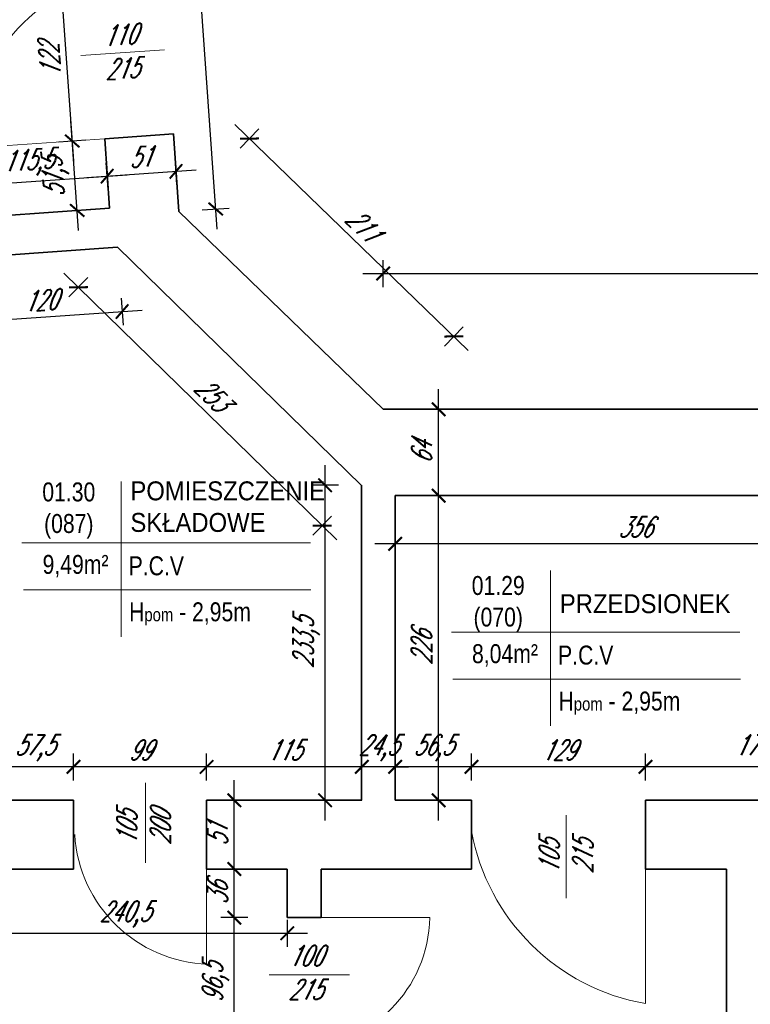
# Model space of a CAD drawing. Header units: millimetres. Extents: x 402 to 79005, y -7782 to 89952.
# Tile 198 of 256: x 22968 to 23510, y 36309 to 37039. Entities that reach past the tile are written whole.
import ezdxf

# ---------------------------------------------------------------- set-up
doc = ezdxf.new("R2010")
doc.units = ezdxf.units.MM
doc.header["$LTSCALE"] = 10
doc.layers.get('0').update_dxf_attribs({"lineweight": 0})
doc.layers.get('Defpoints').update_dxf_attribs({"color": 253})
for name, color, linetype, lineweight in [('01 parter - ściany', 253, 'Continuous', 35), ('03_drzwi', 253, 'Continuous', 15), ('05-01_wymiary', 253, 'Continuous', 5), ('05-03_opis', 253, 'Continuous', 5)]:
    doc.layers.add(name, color=color, linetype=linetype, lineweight=lineweight)
doc.styles.add('ariel', font='ARIAL.TTF', dxfattribs={"width": 0.8})
doc.styles.add('ariel_wym', font='simplex.shx', dxfattribs={"width": 0.65, "oblique": 25})
doc.dimstyles.new('ariel 50 wnętrze', dxfattribs={"dimtxt": 15, "dimasz": 10, "dimexe": 10, "dimexo": 0, "dimgap": 5, "dimtad": 1, "dimdec": 1, "dimrnd": 0.5, "dimtxsty": 'ariel_wym', "dimblk": 'ARCHTICK', "dimcen": 2.5, "dimdle": 15, "dimazin": 0, "dimtfac": 1, "dimtdec": 1, "dimtix": 1, "dimtmove": 0, "dimatfit": 3, "dimldrblk": 'DOT', "dimfxl": 0, "dimarcsym": 0})

# ---------------------------------------------------------------- blocks, each defined once
blk = doc.blocks.new('_ArchTick')
at = {"color": 0, "linetype": 'ByBlock', "const_width": 0.15}
blk.add_lwpolyline([(-0.5, -0.5), (0.5, 0.5)], dxfattribs=at)
blk = doc.blocks.new('*D822')
at = {"layer": '05-01_wymiary', "color": 0, "lineweight": -2}
for p, q in [((23237.91, 36840.74), (23237.91, 36860.74)), ((23851.21, 36840.74), (23851.21, 36860.74)), ((23222.91, 36850.74), (23866.21, 36850.74))]:
    blk.add_line(p, q, dxfattribs=at)
at = {"layer": 'Defpoints', "color": 0}
for p in [(23851.21, 36850.74), (23237.91, 36750.05), (23851.21, 36750.05)]:
    blk.add_point(p, dxfattribs=at)
at = {"layer": '05-01_wymiary', "color": 0, "lineweight": -2, "xscale": 10, "yscale": 10, "zscale": 10, "rotation": 180}
blk.add_blockref('_ArchTick', (23237.91, 36850.74), dxfattribs=at)
at = {"layer": '05-01_wymiary', "color": 0, "lineweight": -2, "xscale": 10, "yscale": 10, "zscale": 10}
blk.add_blockref('_ArchTick', (23851.21, 36850.74), dxfattribs=at)
at = {"layer": '05-01_wymiary', "color": 0, "insert": (23544.56, 36864.67), "char_height": 15, "attachment_point": 5, "style": 'ariel_wym'}
blk.add_mtext('613,5', dxfattribs=at)
blk = doc.blocks.new('_Dot')
at = {"color": 0, "linetype": 'ByBlock', "lineweight": -2}
blk.add_line((-0.5, 0), (-1, 0), dxfattribs=at)
at = {"color": 0, "linetype": 'ByBlock', "const_width": 0.5}
blk.add_lwpolyline([(-0.25, 0, 1), (0.25, 0, 1)], format="xyb", close=True, dxfattribs=at)
blk = doc.blocks.new('*D823')
at = {"layer": '05-01_wymiary', "color": 0, "lineweight": -2}
for p, q in [((23127.94, 36961.27), (23301.05, 36793.71)), ((23131.76, 36943.65), (23145.67, 36958.02)), ((23283.31, 36796.96), (23297.22, 36811.33))]:
    blk.add_line(p, q, dxfattribs=at)
at = {"layer": 'Defpoints', "color": 0}
for p in [(23086.36, 36896.74), (23290.27, 36804.14), (23237.91, 36750.05)]:
    blk.add_point(p, dxfattribs=at)
at = {"layer": '05-01_wymiary', "color": 0, "lineweight": -2, "xscale": 10, "yscale": 10, "zscale": 10}
for p, rotation in [((23138.72, 36950.84), 135.9327467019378), ((23290.27, 36804.14), 315.9327467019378)]:
    blk.add_blockref('_ArchTick', p, dxfattribs=dict(at, rotation=rotation))
at = {"layer": '05-01_wymiary', "color": 0, "insert": (23223.19, 36886.47), "char_height": 15, "attachment_point": 5, "rotation": 315.93275, "style": 'ariel_wym'}
blk.add_mtext('211', dxfattribs=at)
blk = doc.blocks.new('*D268')
at = {"layer": '05-01_wymiary', "color": 0, "lineweight": -2}
for p, q in [((23432.43, 36474.79), (23432.43, 36494.79)), ((23602.78, 36474.79), (23602.78, 36494.79)), ((23617.78, 36484.79), (23417.43, 36484.79))]:
    blk.add_line(p, q, dxfattribs=at)
at = {"layer": 'Defpoints', "color": 0}
for p in [(23432.43, 36484.79), (23432.43, 36460.05), (23602.78, 36460.05)]:
    blk.add_point(p, dxfattribs=at)
at = {"layer": '05-01_wymiary', "color": 0, "lineweight": -2, "xscale": 10, "yscale": 10, "zscale": 10, "rotation": 180}
blk.add_blockref('_ArchTick', (23432.43, 36484.79), dxfattribs=at)
at = {"layer": '05-01_wymiary', "color": 0, "lineweight": -2, "xscale": 10, "yscale": 10, "zscale": 10}
blk.add_blockref('_ArchTick', (23602.78, 36484.79), dxfattribs=at)
at = {"layer": '05-01_wymiary', "color": 0, "insert": (23517.6, 36498.72), "char_height": 15, "attachment_point": 5, "style": 'ariel_wym'}
blk.add_mtext('170,5', dxfattribs=at)
blk = doc.blocks.new('*D269')
at = {"layer": '05-01_wymiary', "color": 0, "lineweight": -2}
for p, q in [((23303.41, 36474.79), (23303.41, 36494.79)), ((23432.43, 36474.79), (23432.43, 36494.79)), ((23447.43, 36484.79), (23288.41, 36484.79))]:
    blk.add_line(p, q, dxfattribs=at)
at = {"layer": 'Defpoints', "color": 0}
for p in [(23303.41, 36484.79), (23303.41, 36460.05), (23432.43, 36460.05)]:
    blk.add_point(p, dxfattribs=at)
at = {"layer": '05-01_wymiary', "color": 0, "lineweight": -2, "xscale": 10, "yscale": 10, "zscale": 10, "rotation": 180}
blk.add_blockref('_ArchTick', (23303.41, 36484.79), dxfattribs=at)
at = {"layer": '05-01_wymiary', "color": 0, "lineweight": -2, "xscale": 10, "yscale": 10, "zscale": 10}
blk.add_blockref('_ArchTick', (23432.43, 36484.79), dxfattribs=at)
at = {"layer": '05-01_wymiary', "color": 0, "insert": (23367.92, 36497.29), "char_height": 15, "attachment_point": 5, "style": 'ariel_wym'}
blk.add_mtext('129', dxfattribs=at)
blk = doc.blocks.new('*D270')
at = {"layer": '05-01_wymiary', "color": 0, "lineweight": -2}
for p, q in [((23246.78, 36474.79), (23246.78, 36494.79)), ((23303.41, 36474.79), (23303.41, 36494.79)), ((23318.41, 36484.79), (23231.78, 36484.79))]:
    blk.add_line(p, q, dxfattribs=at)
at = {"layer": 'Defpoints', "color": 0}
for p in [(23246.78, 36484.79), (23246.78, 36460.05), (23303.41, 36460.05)]:
    blk.add_point(p, dxfattribs=at)
at = {"layer": '05-01_wymiary', "color": 0, "lineweight": -2, "xscale": 10, "yscale": 10, "zscale": 10, "rotation": 180}
blk.add_blockref('_ArchTick', (23246.78, 36484.79), dxfattribs=at)
at = {"layer": '05-01_wymiary', "color": 0, "lineweight": -2, "xscale": 10, "yscale": 10, "zscale": 10}
blk.add_blockref('_ArchTick', (23303.41, 36484.79), dxfattribs=at)
at = {"layer": '05-01_wymiary', "color": 0, "insert": (23275.09, 36498.72), "char_height": 15, "attachment_point": 5, "style": 'ariel_wym'}
blk.add_mtext('56,5', dxfattribs=at)
blk = doc.blocks.new('*D271')
at = {"layer": '05-01_wymiary', "color": 0, "lineweight": -2}
for p, q in [((23222.1, 36474.79), (23222.1, 36494.79)), ((23246.78, 36474.79), (23246.78, 36494.79)), ((23222.1, 36484.79), (23212.1, 36484.79)), ((23246.78, 36484.79), (23222.1, 36484.79)), ((23246.78, 36484.79), (23256.78, 36484.79))]:
    blk.add_line(p, q, dxfattribs=at)
at = {"layer": 'Defpoints', "color": 0}
for p in [(23222.1, 36484.79), (23222.1, 36460.05), (23246.78, 36460.05)]:
    blk.add_point(p, dxfattribs=at)
at = {"layer": '05-01_wymiary', "color": 0, "lineweight": -2, "xscale": 10, "yscale": 10, "zscale": 10}
blk.add_blockref('_ArchTick', (23222.1, 36484.79), dxfattribs=at)
at = {"layer": '05-01_wymiary', "color": 0, "lineweight": -2, "xscale": 10, "yscale": 10, "zscale": 10, "rotation": 180}
blk.add_blockref('_ArchTick', (23246.78, 36484.79), dxfattribs=at)
at = {"layer": '05-01_wymiary', "color": 0, "insert": (23234.44, 36498.72), "char_height": 15, "attachment_point": 5, "style": 'ariel_wym'}
blk.add_mtext('24,5', dxfattribs=at)
blk = doc.blocks.new('*D272')
at = {"layer": '05-01_wymiary', "color": 0, "lineweight": -2}
for p, q in [((23107.02, 36474.79), (23107.02, 36494.79)), ((23222.1, 36474.79), (23222.1, 36494.79)), ((23237.1, 36484.79), (23092.02, 36484.79))]:
    blk.add_line(p, q, dxfattribs=at)
at = {"layer": 'Defpoints', "color": 0}
for p in [(23107.02, 36484.79), (23107.02, 36460.05), (23222.1, 36460.05)]:
    blk.add_point(p, dxfattribs=at)
at = {"layer": '05-01_wymiary', "color": 0, "lineweight": -2, "xscale": 10, "yscale": 10, "zscale": 10, "rotation": 180}
blk.add_blockref('_ArchTick', (23107.02, 36484.79), dxfattribs=at)
at = {"layer": '05-01_wymiary', "color": 0, "lineweight": -2, "xscale": 10, "yscale": 10, "zscale": 10}
blk.add_blockref('_ArchTick', (23222.1, 36484.79), dxfattribs=at)
at = {"layer": '05-01_wymiary', "color": 0, "insert": (23164.56, 36497.29), "char_height": 15, "attachment_point": 5, "style": 'ariel_wym'}
blk.add_mtext('115', dxfattribs=at)
blk = doc.blocks.new('*D273')
at = {"layer": '05-01_wymiary', "color": 0, "lineweight": -2}
for p, q in [((23008.24, 36474.79), (23008.24, 36494.79)), ((23107.02, 36474.79), (23107.02, 36494.79)), ((23122.02, 36484.79), (22993.24, 36484.79))]:
    blk.add_line(p, q, dxfattribs=at)
at = {"layer": 'Defpoints', "color": 0}
for p in [(23008.24, 36484.79), (23008.24, 36460.08), (23107.02, 36460.05)]:
    blk.add_point(p, dxfattribs=at)
at = {"layer": '05-01_wymiary', "color": 0, "lineweight": -2, "xscale": 10, "yscale": 10, "zscale": 10, "rotation": 180}
blk.add_blockref('_ArchTick', (23008.24, 36484.79), dxfattribs=at)
at = {"layer": '05-01_wymiary', "color": 0, "lineweight": -2, "xscale": 10, "yscale": 10, "zscale": 10}
blk.add_blockref('_ArchTick', (23107.02, 36484.79), dxfattribs=at)
at = {"layer": '05-01_wymiary', "color": 0, "insert": (23057.63, 36497.29), "char_height": 15, "attachment_point": 5, "style": 'ariel_wym'}
blk.add_mtext('99', dxfattribs=at)
blk = doc.blocks.new('*D274')
at = {"layer": '05-01_wymiary', "color": 0, "lineweight": -2}
for p, q in [((22950.77, 36474.79), (22950.77, 36494.79)), ((23008.24, 36474.79), (23008.24, 36494.79)), ((23023.24, 36484.79), (22935.77, 36484.79))]:
    blk.add_line(p, q, dxfattribs=at)
at = {"layer": 'Defpoints', "color": 0}
for p in [(22950.77, 36484.79), (22950.77, 36460.05), (23008.24, 36460.08)]:
    blk.add_point(p, dxfattribs=at)
at = {"layer": '05-01_wymiary', "color": 0, "lineweight": -2, "xscale": 10, "yscale": 10, "zscale": 10, "rotation": 180}
blk.add_blockref('_ArchTick', (22950.77, 36484.79), dxfattribs=at)
at = {"layer": '05-01_wymiary', "color": 0, "lineweight": -2, "xscale": 10, "yscale": 10, "zscale": 10}
blk.add_blockref('_ArchTick', (23008.24, 36484.79), dxfattribs=at)
at = {"layer": '05-01_wymiary', "color": 0, "insert": (22979.51, 36498.72), "char_height": 15, "attachment_point": 5, "style": 'ariel_wym'}
blk.add_mtext('57,5', dxfattribs=at)
blk = doc.blocks.new('*D412')
at = {"layer": '05-01_wymiary', "color": 0, "lineweight": -2}
for p, q in [((23246.78, 36660.19), (23246.78, 36640.19)), ((23602.78, 36660.19), (23602.78, 36640.19)), ((23617.78, 36650.19), (23231.78, 36650.19))]:
    blk.add_line(p, q, dxfattribs=at)
at = {"layer": 'Defpoints', "color": 0}
for p in [(23246.78, 36686.05), (23602.78, 36686.05), (23246.78, 36650.19)]:
    blk.add_point(p, dxfattribs=at)
at = {"layer": '05-01_wymiary', "color": 0, "lineweight": -2, "xscale": 10, "yscale": 10, "zscale": 10, "rotation": 180}
blk.add_blockref('_ArchTick', (23246.78, 36650.19), dxfattribs=at)
at = {"layer": '05-01_wymiary', "color": 0, "lineweight": -2, "xscale": 10, "yscale": 10, "zscale": 10}
blk.add_blockref('_ArchTick', (23602.78, 36650.19), dxfattribs=at)
at = {"layer": '05-01_wymiary', "color": 0, "insert": (23424.78, 36662.69), "char_height": 15, "attachment_point": 5, "style": 'ariel_wym'}
blk.add_mtext('356', dxfattribs=at)
blk = doc.blocks.new('*D413')
at = {"layer": '05-01_wymiary', "color": 0, "lineweight": -2}
for p, q in [((23279.06, 36445.05), (23279.06, 36701.05)), ((23269.06, 36686.05), (23289.06, 36686.05)), ((23269.06, 36460.05), (23289.06, 36460.05))]:
    blk.add_line(p, q, dxfattribs=at)
at = {"layer": 'Defpoints', "color": 0}
for p in [(23246.78, 36686.05), (23279.06, 36686.05), (23246.78, 36460.05)]:
    blk.add_point(p, dxfattribs=at)
at = {"layer": '05-01_wymiary', "color": 0, "lineweight": -2, "xscale": 10, "yscale": 10, "zscale": 10}
for p, rotation in [((23279.06, 36686.05), 90), ((23279.06, 36460.05), 270)]:
    blk.add_blockref('_ArchTick', p, dxfattribs=dict(at, rotation=rotation))
at = {"layer": '05-01_wymiary', "color": 0, "insert": (23266.56, 36573.05), "char_height": 15, "attachment_point": 5, "rotation": 90, "style": 'ariel_wym'}
blk.add_mtext('226', dxfattribs=at)
blk = doc.blocks.new('*D414')
at = {"layer": '05-01_wymiary', "color": 0, "lineweight": -2}
for p, q in [((23279.06, 36671.05), (23279.06, 36765.05)), ((23269.06, 36750.05), (23289.06, 36750.05)), ((23269.06, 36686.05), (23289.06, 36686.05))]:
    blk.add_line(p, q, dxfattribs=at)
at = {"layer": 'Defpoints', "color": 0}
for p in [(23237.91, 36750.05), (23279.06, 36750.05), (23246.78, 36686.05)]:
    blk.add_point(p, dxfattribs=at)
at = {"layer": '05-01_wymiary', "color": 0, "lineweight": -2, "xscale": 10, "yscale": 10, "zscale": 10}
for p, rotation in [((23279.06, 36750.05), 90), ((23279.06, 36686.05), 270)]:
    blk.add_blockref('_ArchTick', p, dxfattribs=dict(at, rotation=rotation))
at = {"layer": '05-01_wymiary', "color": 0, "insert": (23266.56, 36718.05), "char_height": 15, "attachment_point": 5, "rotation": 90, "style": 'ariel_wym'}
blk.add_mtext('64', dxfattribs=at)
blk = doc.blocks.new('*D419')
at = {"layer": '05-01_wymiary', "color": 0, "lineweight": -2}
for p, q in [((23127.55, 36261.34), (23127.55, 36387.99)), ((23137.55, 36372.99), (23117.55, 36372.99)), ((23137.55, 36276.34), (23117.55, 36276.34))]:
    blk.add_line(p, q, dxfattribs=at)
at = {"layer": 'Defpoints', "color": 0}
for p in [(23127.55, 36372.99), (23166.83, 36372.99), (23166.83, 36276.34)]:
    blk.add_point(p, dxfattribs=at)
at = {"layer": '05-01_wymiary', "color": 0, "lineweight": -2, "xscale": 10, "yscale": 10, "zscale": 10}
for p, rotation in [((23127.55, 36372.99), 90), ((23127.55, 36276.34), 270)]:
    blk.add_blockref('_ArchTick', p, dxfattribs=dict(at, rotation=rotation))
at = {"layer": '05-01_wymiary', "color": 0, "insert": (23113.62, 36324.66), "char_height": 15, "attachment_point": 5, "rotation": 90, "style": 'ariel_wym'}
blk.add_mtext('96,5', dxfattribs=at)
blk = doc.blocks.new('*D420')
at = {"layer": '05-01_wymiary', "color": 0, "lineweight": -2}
for p, q in [((23127.55, 36357.99), (23127.55, 36423.98)), ((23137.55, 36408.98), (23117.55, 36408.98)), ((23137.55, 36372.99), (23117.55, 36372.99))]:
    blk.add_line(p, q, dxfattribs=at)
at = {"layer": 'Defpoints', "color": 0}
for p in [(23127.55, 36408.98), (23166.83, 36408.98), (23166.83, 36372.99)]:
    blk.add_point(p, dxfattribs=at)
at = {"layer": '05-01_wymiary', "color": 0, "lineweight": -2, "xscale": 10, "yscale": 10, "zscale": 10}
for p, rotation in [((23127.55, 36408.98), 90), ((23127.55, 36372.99), 270)]:
    blk.add_blockref('_ArchTick', p, dxfattribs=dict(at, rotation=rotation))
at = {"layer": '05-01_wymiary', "color": 0, "insert": (23115.05, 36390.98), "char_height": 15, "attachment_point": 5, "rotation": 90, "style": 'ariel_wym'}
blk.add_mtext('36', dxfattribs=at)
blk = doc.blocks.new('*D421')
at = {"layer": '05-01_wymiary', "color": 0, "lineweight": -2}
for p, q in [((23127.55, 36393.98), (23127.55, 36475.05)), ((23137.55, 36460.05), (23117.55, 36460.05)), ((23137.55, 36408.98), (23117.55, 36408.98))]:
    blk.add_line(p, q, dxfattribs=at)
at = {"layer": 'Defpoints', "color": 0}
for p in [(23127.55, 36460.05), (23221.78, 36460.05), (23166.83, 36408.98)]:
    blk.add_point(p, dxfattribs=at)
at = {"layer": '05-01_wymiary', "color": 0, "lineweight": -2, "xscale": 10, "yscale": 10, "zscale": 10}
for p, rotation in [((23127.55, 36460.05), 90), ((23127.55, 36408.98), 270)]:
    blk.add_blockref('_ArchTick', p, dxfattribs=dict(at, rotation=rotation))
at = {"layer": '05-01_wymiary', "color": 0, "insert": (23115.05, 36434.51), "char_height": 15, "attachment_point": 5, "rotation": 90, "style": 'ariel_wym'}
blk.add_mtext('51', dxfattribs=at)
blk = doc.blocks.new('*D422')
at = {"layer": '05-01_wymiary', "color": 0, "lineweight": -2}
for p, q in [((23194.83, 36445.05), (23194.83, 36708.72)), ((23204.83, 36693.72), (23184.83, 36693.72)), ((23204.83, 36460.05), (23184.83, 36460.05))]:
    blk.add_line(p, q, dxfattribs=at)
at = {"layer": 'Defpoints', "color": 0}
for p in [(23194.83, 36693.72), (23221.78, 36693.72), (23222.1, 36460.05)]:
    blk.add_point(p, dxfattribs=at)
at = {"layer": '05-01_wymiary', "color": 0, "lineweight": -2, "xscale": 10, "yscale": 10, "zscale": 10}
for p, rotation in [((23194.83, 36693.72), 90), ((23194.83, 36460.05), 270)]:
    blk.add_blockref('_ArchTick', p, dxfattribs=dict(at, rotation=rotation))
at = {"layer": '05-01_wymiary', "color": 0, "insert": (23180.9, 36576.88), "char_height": 15, "attachment_point": 5, "rotation": 90, "style": 'ariel_wym'}
blk.add_mtext('233,5', dxfattribs=at)
blk = doc.blocks.new('*D425')
at = {"layer": '05-01_wymiary', "color": 0, "lineweight": -2}
for p, q in [((22926.14, 36371.41), (22926.14, 36351.41)), ((23166.83, 36371.41), (23166.83, 36351.41)), ((22911.14, 36361.41), (23181.83, 36361.41))]:
    blk.add_line(p, q, dxfattribs=at)
at = {"layer": 'Defpoints', "color": 0}
for p in [(22926.14, 36408.98), (23166.83, 36408.98), (23166.83, 36361.41)]:
    blk.add_point(p, dxfattribs=at)
at = {"layer": '05-01_wymiary', "color": 0, "lineweight": -2, "xscale": 10, "yscale": 10, "zscale": 10, "rotation": 180}
blk.add_blockref('_ArchTick', (22926.14, 36361.41), dxfattribs=at)
at = {"layer": '05-01_wymiary', "color": 0, "lineweight": -2, "xscale": 10, "yscale": 10, "zscale": 10}
blk.add_blockref('_ArchTick', (23166.83, 36361.41), dxfattribs=at)
at = {"layer": '05-01_wymiary', "color": 0, "insert": (23046.49, 36375.34), "char_height": 15, "attachment_point": 5, "style": 'ariel_wym'}
blk.add_mtext('240,5', dxfattribs=at)
blk = doc.blocks.new('*D490')
at = {"layer": '05-01_wymiary', "color": 0, "lineweight": -2}
for p, q in [((23012.03, 36882.62), (23006.34, 36963.99)), ((23017.36, 36949.73), (22997.41, 36948.33)), ((23020.96, 36898.29), (23001.01, 36896.89))]:
    blk.add_line(p, q, dxfattribs=at)
at = {"layer": 'Defpoints', "color": 0}
for p in [(23031.46, 36950.71), (23007.39, 36949.03), (23034.87, 36899.26)]:
    blk.add_point(p, dxfattribs=at)
at = {"layer": '05-01_wymiary', "color": 0, "lineweight": -2, "xscale": 10, "yscale": 10, "zscale": 10}
for p, rotation in [((23007.39, 36949.03), 94.00000000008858), ((23010.99, 36897.59), 274.0000000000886)]:
    blk.add_blockref('_ArchTick', p, dxfattribs=dict(at, rotation=rotation))
at = {"layer": '05-01_wymiary', "color": 0, "insert": (22995.29, 36922.34), "char_height": 15, "attachment_point": 5, "rotation": 94, "style": 'ariel_wym'}
blk.add_mtext('51,5', dxfattribs=at)
blk = doc.blocks.new('*D491')
at = {"layer": '05-01_wymiary', "color": 0, "lineweight": -2}
for p, q in [((23008.44, 36934.07), (22997.83, 37085.7)), ((23008.85, 37071.43), (22988.9, 37070.03)), ((23017.36, 36949.73), (22997.41, 36948.33))]:
    blk.add_line(p, q, dxfattribs=at)
at = {"layer": 'Defpoints', "color": 0}
for p in [(22998.88, 37070.73), (23022.95, 37072.42), (23031.46, 36950.71)]:
    blk.add_point(p, dxfattribs=at)
at = {"layer": '05-01_wymiary', "color": 0, "lineweight": -2, "xscale": 10, "yscale": 10, "zscale": 10}
for p, rotation in [((22998.88, 37070.73), 94.00000000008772), ((23007.39, 36949.03), 274.0000000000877)]:
    blk.add_blockref('_ArchTick', p, dxfattribs=dict(at, rotation=rotation))
at = {"layer": '05-01_wymiary', "color": 0, "insert": (22990.66, 37009.01), "char_height": 15, "attachment_point": 5, "rotation": 94, "style": 'ariel_wym'}
blk.add_mtext('122', dxfattribs=at)
blk = doc.blocks.new('*D548')
at = {"layer": '05-01_wymiary', "color": 0, "lineweight": -2}
for p, q in [((23033.91, 36912.99), (23032.51, 36932.94)), ((22902.8, 36913.84), (23048.17, 36924.01)), ((22918.46, 36904.91), (22917.06, 36924.87))]:
    blk.add_line(p, q, dxfattribs=at)
at = {"layer": 'Defpoints', "color": 0}
for p in [(23033.21, 36922.96), (23034.87, 36899.26), (22919.42, 36891.18)]:
    blk.add_point(p, dxfattribs=at)
at = {"layer": '05-01_wymiary', "color": 0, "lineweight": -2, "xscale": 10, "yscale": 10, "zscale": 10}
for p, rotation in [((23033.21, 36922.96), 3.999999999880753), ((22917.76, 36914.89), 183.9999999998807)]:
    blk.add_blockref('_ArchTick', p, dxfattribs=dict(at, rotation=rotation))
at = {"layer": '05-01_wymiary', "color": 0, "insert": (22974.52, 36932.82), "char_height": 15, "attachment_point": 5, "rotation": 4, "style": 'ariel_wym'}
blk.add_mtext('115,5', dxfattribs=at)
blk = doc.blocks.new('*D549')
at = {"layer": '05-01_wymiary', "color": 0, "lineweight": -2}
for p, q in [((23084.97, 36916.56), (23083.57, 36936.51)), ((23033.91, 36912.99), (23032.51, 36932.94)), ((23018.25, 36921.92), (23099.24, 36927.58))]:
    blk.add_line(p, q, dxfattribs=at)
at = {"layer": 'Defpoints', "color": 0}
for p in [(23084.27, 36926.53), (23034.87, 36899.26), (23086.36, 36896.74)]:
    blk.add_point(p, dxfattribs=at)
at = {"layer": '05-01_wymiary', "color": 0, "lineweight": -2, "xscale": 10, "yscale": 10, "zscale": 10}
for p, rotation in [((23033.21, 36922.96), 183.9999999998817), ((23084.27, 36926.53), 3.999999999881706)]:
    blk.add_blockref('_ArchTick', p, dxfattribs=dict(at, rotation=rotation))
at = {"layer": '05-01_wymiary', "color": 0, "insert": (23057.87, 36937.22), "char_height": 15, "attachment_point": 5, "rotation": 4, "style": 'ariel_wym'}
blk.add_mtext('51', dxfattribs=at)
blk = doc.blocks.new('*D550')
at = {"layer": '05-01_wymiary', "color": 0, "lineweight": -2}
for p, q in [((23114.77, 36883.69), (23055.01, 37738.21)), ((23046.09, 37722.55), (23066.04, 37723.95)), ((23103.75, 36897.96), (23123.7, 36899.35))]:
    blk.add_line(p, q, dxfattribs=at)
at = {"layer": 'Defpoints', "color": 0}
for p in [(23028.69, 37721.34), (23056.06, 37723.25), (23086.36, 36896.74)]:
    blk.add_point(p, dxfattribs=at)
at = {"layer": '05-01_wymiary', "color": 0, "lineweight": -2, "xscale": 10, "yscale": 10, "zscale": 10}
for p, rotation in [((23056.06, 37723.25), 94.00000000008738), ((23113.72, 36898.66), 274.0000000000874)]:
    blk.add_blockref('_ArchTick', p, dxfattribs=dict(at, rotation=rotation))
at = {"layer": '05-01_wymiary', "color": 0, "insert": (23071, 37309.98), "char_height": 15, "attachment_point": 5, "rotation": 94, "style": 'ariel_wym'}
blk.add_mtext('826,5', dxfattribs=at)
blk = doc.blocks.new('*D565')
at = {"layer": '05-01_wymiary', "color": 0, "lineweight": -2}
for p, q in [((23043.63, 36832.53), (23045.02, 36812.58)), ((22909.84, 36813.15), (23059.29, 36823.6)), ((22924.11, 36824.17), (22925.5, 36804.22))]:
    blk.add_line(p, q, dxfattribs=at)
at = {"layer": 'Defpoints', "color": 0}
for p in [(23040.99, 36870.28), (22921.47, 36861.92), (23044.32, 36822.55)]:
    blk.add_point(p, dxfattribs=at)
at = {"layer": '05-01_wymiary', "color": 0, "lineweight": -2, "xscale": 10, "yscale": 10, "zscale": 10}
for p, rotation in [((23044.32, 36822.55), 3.99999999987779), ((22924.8, 36814.2), 183.9999999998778)]:
    blk.add_blockref('_ArchTick', p, dxfattribs=dict(at, rotation=rotation))
at = {"layer": '05-01_wymiary', "color": 0, "insert": (22983.69, 36830.84), "char_height": 15, "attachment_point": 5, "rotation": 4, "style": 'ariel_wym'}
blk.add_mtext('120', dxfattribs=at)
blk = doc.blocks.new('*D566')
at = {"layer": '05-01_wymiary', "color": 0, "lineweight": -2}
for p, q in [((23203.45, 36653.24), (23001.21, 36851.07)), ((23018.92, 36847.73), (23004.94, 36833.43)), ((23199.72, 36670.88), (23185.74, 36656.58))]:
    blk.add_line(p, q, dxfattribs=at)
at = {"layer": 'Defpoints', "color": 0}
for p in [(23040.99, 36870.28), (23011.93, 36840.58), (23221.78, 36693.43)]:
    blk.add_point(p, dxfattribs=at)
at = {"layer": '05-01_wymiary', "color": 0, "lineweight": -2, "xscale": 10, "yscale": 10, "zscale": 10}
for p, rotation in [((23011.93, 36840.58), 135.6316116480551), ((23192.73, 36663.73), 315.6316116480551)]:
    blk.add_blockref('_ArchTick', p, dxfattribs=dict(at, rotation=rotation))
at = {"layer": '05-01_wymiary', "color": 0, "insert": (23111.07, 36761.09), "char_height": 15, "attachment_point": 5, "rotation": 315.63161, "style": 'ariel_wym'}
blk.add_mtext('253', dxfattribs=at)

msp = doc.modelspace()

# ---------------------------------------------------------------- linework, layer by layer
at = {"layer": '01 parter - ściany'}
for p, q in [((23031.457, 36950.712), (23082.333, 36954.27)), ((23034.869, 36899.258), (23031.457, 36950.712)), ((23086.355, 36896.742), (23082.333, 36954.27)), ((23034.914, 36899.261), (22919.42, 36891.185)), ((23237.907, 36750.047), (23086.355, 36896.742)), ((23040.985, 36870.282), (22921.466, 36861.924)), ((23221.783, 36693.428), (23040.985, 36870.282)), ((23851.213, 36750.047), (23237.907, 36750.047)), ((23221.783, 36460.047), (23221.783, 36693.716)), ((23602.783, 36686.047), (23246.783, 36686.047)), ((23246.783, 36460.047), (23246.783, 36686.047)), ((23008.242, 36460.047), (22950.773, 36460.047)), ((23008.242, 36460.08), (23008.242, 36409.013)), ((23221.783, 36460.047), (23107.025, 36460.047)), ((23107.025, 36460.047), (23107.025, 36408.98)), ((23222.104, 36460.047), (23197.104, 36460.047)), ((23221.783, 36460.047), (23205.22, 36460.047)), ((23303.406, 36460.047), (23246.783, 36460.047)), ((23303.406, 36460.047), (23246.783, 36460.047)), ((23303.406, 36460.047), (23303.406, 36408.98)), ((23602.783, 36460.047), (23432.425, 36460.047)), ((23561.22, 36460.047), (23432.425, 36460.047)), ((23432.425, 36460.047), (23432.425, 36408.98)), ((23008.242, 36409.013), (22926.14, 36408.98)), ((23166.835, 36408.98), (23107.025, 36408.98)), ((23166.835, 36372.987), (23166.835, 36408.98)), ((23303.406, 36408.98), (23191.835, 36408.98)), ((23191.835, 36408.98), (23191.835, 36372.987)), ((23492.55, 36408.98), (23432.425, 36408.98)), ((23492.55, 35850.047), (23492.55, 36408.98)), ((23166.835, 36372.987), (23191.835, 36372.987))]:
    msp.add_line(p, q, dxfattribs=at)
at = {"layer": '03_drzwi'}
for p, q in [((23013.627, 37012.438), (23075.654, 37016.775)), ((22933.159, 36943.976), (23052.876, 36952.21)), ((23061.758, 36413.549), (23061.778, 36472.935)), ((23373.52, 36387.413), (23373.541, 36448.863)), ((23432.425, 36309.219), (23432.425, 36441.004)), ((23107.025, 36338.466), (23107.025, 36438.466)), ((23272.486, 36372.987), (23172.486, 36372.987)), ((23213.005, 36330.447), (23153.309, 36330.467))]:
    msp.add_line(p, q, dxfattribs=at)
for centre, radius, start, end in [((23060.918, 36945.739), 127.772, 98.445278, 180.790425), ((23111.359, 36440.803), 102.394, 183.502715, 268.085818), ((23459.568, 36465.631), 158.749, 190.358988, 260.155284), ((23174.073, 36374.737), 98.429, 271.357494, 358.981422)]:
    msp.add_arc(centre, radius, start, end, dxfattribs=at)
at = {"layer": '05-03_opis'}
for p, q in [((23043.686, 36696.594), (23043.686, 36581.364)), ((22970.06, 36651.027), (23183.952, 36651.027)), ((23362.142, 36630.376), (23362.142, 36515.146)), ((22971.198, 36616.012), (23184.376, 36616.012)), ((23288.516, 36584.808), (23502.409, 36584.808)), ((23289.654, 36549.794), (23502.833, 36549.794))]:
    msp.add_line(p, q, dxfattribs=at)

# ---------------------------------------------------------------- texts
at = {"layer": '03_drzwi', "char_height": 15, "width": 160.59049, "style": 'ariel_wym'}
for s, insert, attachment_point, rotation in [('110\\P215', (23029.498, 37034.426), 1, 4), ('105\\P200', (23040.295, 36426.987), 1, 89.991501), ('105\\P215', (23373.531, 36418.138), 5, 89.991501), ('100\\P215', (23167.706, 36312.176), 7, 0.008499)]:
    msp.add_mtext(s, dxfattribs=dict(at, insert=insert, attachment_point=attachment_point, rotation=rotation))
at = {"layer": '05-03_opis', "style": 'ariel'}
for s, insert, char_height, width, attachment_point in [('\\W0.9;{\\fArial|b0|i0|c238|p34;POMIESZCZENIE \\PSKŁADOWE}', (23050.502, 36677.731), 14.05404, 213.9825, 4), ('{\\fArial|b0|i0|c238|p34;01.30\\P(087)}', (23004.796, 36674.93), 14.05404, 65.3476, 5), ('{\\fArial|b0|i0|c238|p34;9,49m²}', (23009.801, 36633.685), 14.05404, 65.3476, 5), ('P.C.V', (23049.183, 36633.85), 14.054, 193.6734, 4), ('{\\fArial|b0|i0|c238|p34;01.29\\P(070)}', (23323.253, 36605.52), 14.05404, 65.3476, 5), ('\\W0.9;{\\fArial|b0|i0|c238|p34;PRZEDSIONEK}', (23368.958, 36605.76), 14.05404, 213.9825, 4), ('{\\fArial|b0|i0|c238|p34; H\\H0.7x;pom\\H1.429x; - 2,95m}', (23045.154, 36598.34), 14.05404, 193.6734, 4), ('{\\fArial|b0|i0|c238|p34;8,04m²}', (23328.257, 36567.466), 14.05404, 65.3476, 5), ('P.C.V', (23367.639, 36567.632), 14.054, 193.6734, 4), ('{\\fArial|b0|i0|c238|p34; H\\H0.7x;pom\\H1.429x; - 2,95m}', (23363.611, 36532.122), 14.05404, 193.6734, 4)]:
    msp.add_mtext(s, dxfattribs=dict(at, insert=insert, char_height=char_height, width=width, attachment_point=attachment_point))

# ---------------------------------------------------------------- dimensions: what is measured, and where the dimension line sits
at = {"layer": '05-01_wymiary'}
for base, p1, p2, angle, picture, middle in [((23056.061, 37723.249), (23086.355, 36896.742), (23028.694, 37721.336), 94, '*D550', (23070.997, 37309.981)), ((23007.389, 36949.029), (23034.869, 36899.258), (23031.457, 36950.712), 94, '*D490', (22995.293, 36922.337)), ((23194.83, 36693.716), (23222.104, 36460.047), (23221.783, 36693.716), 90, '*D422', (23180.902, 36576.881)), ((23279.065, 36686.047), (23246.783, 36460.047), (23246.783, 36686.047), 90, '*D413', (23266.565, 36573.047))]:
    dim = msp.add_linear_dim(base=base, p1=p1, p2=p2, angle=angle, dimstyle='ariel 50 wnętrze', dxfattribs=at)
    dim.commit()
    dim.dimension.update_dxf_attribs({"geometry": picture, "text_midpoint": middle})
for base, p1, p2, angle, picture, middle in [((22998.879, 37070.732), (23031.457, 36950.712), (23022.946, 37072.415), 94, '*D491', (22990.665, 37009.009)), ((23033.211, 36922.962), (22919.42, 36891.185), (23034.869, 36899.258), 4, '*D548', (22974.515, 36932.821)), ((23084.272, 36926.533), (23034.869, 36899.258), (23086.355, 36896.742), 4, '*D549', (23057.87, 36937.217)), ((23044.323, 36822.553), (22921.466, 36861.924), (23040.985, 36870.282), 4, '*D565', (22983.691, 36830.844)), ((23279.065, 36750.047), (23246.783, 36686.047), (23237.907, 36750.047), 90, '*D414', (23266.565, 36718.047)), ((23127.552, 36460.047), (23166.835, 36408.98), (23221.783, 36460.047), 90, '*D421', (23115.052, 36434.513)), ((23127.552, 36408.98), (23166.835, 36372.987), (23166.835, 36408.98), 90, '*D420', (23115.052, 36390.984)), ((23127.552, 36372.987), (23166.835, 36276.336), (23166.835, 36372.987), 90, '*D419', (23113.623, 36324.662))]:
    dim = msp.add_linear_dim(base=base, p1=p1, p2=p2, angle=angle, dimstyle='ariel 50 wnętrze', override={"dimtmove": 1}, dxfattribs=at)
    dim.commit()
    dim.dimension.update_dxf_attribs({"geometry": picture, "text_midpoint": middle})
for p1, p2, distance, picture, middle in [((23086.355, 36896.742), (23237.907, 36750.047), 75.287, '*D823', (23223.187, 36886.472)), ((23221.783, 36693.428), (23040.985, 36870.282), 41.548, '*D566', (23111.072, 36761.09))]:
    dim = msp.add_aligned_dim(p1=p1, p2=p2, distance=distance, dimstyle='ariel 50 wnętrze', dxfattribs=at)
    dim.commit()
    dim.dimension.update_dxf_attribs({"geometry": picture, "text_midpoint": middle})
for base, p1, p2, picture, middle in [((23851.213, 36850.745), (23237.907, 36750.047), (23851.213, 36750.047), '*D822', (23544.56, 36864.673)), ((23166.835, 36361.41), (22926.14, 36408.98), (23166.835, 36408.98), '*D425', (23046.487, 36375.339))]:
    dim = msp.add_linear_dim(base=base, p1=p1, p2=p2, dimstyle='ariel 50 wnętrze', dxfattribs=at)
    dim.commit()
    dim.dimension.update_dxf_attribs({"geometry": picture, "text_midpoint": middle})
for base, p1, p2, picture, middle in [((23246.783, 36650.186), (23602.783, 36686.047), (23246.783, 36686.047), '*D412', (23424.783, 36662.686)), ((22950.773, 36484.792), (23008.242, 36460.08), (22950.773, 36460.047), '*D274', (22979.507, 36498.72)), ((23008.242, 36484.792), (23107.025, 36460.047), (23008.242, 36460.08), '*D273', (23057.633, 36497.292)), ((23107.025, 36484.792), (23222.104, 36460.047), (23107.025, 36460.047), '*D272', (23164.564, 36497.292)), ((23222.104, 36484.792), (23246.783, 36460.047), (23222.104, 36460.047), '*D271', (23234.443, 36498.72)), ((23246.783, 36484.792), (23303.406, 36460.047), (23246.783, 36460.047), '*D270', (23275.094, 36498.72)), ((23303.406, 36484.792), (23432.425, 36460.047), (23303.406, 36460.047), '*D269', (23367.915, 36497.292)), ((23432.425, 36484.792), (23602.783, 36460.047), (23432.425, 36460.047), '*D268', (23517.604, 36498.72))]:
    dim = msp.add_linear_dim(base=base, p1=p1, p2=p2, dimstyle='ariel 50 wnętrze', override={"dimtmove": 1}, dxfattribs=at)
    dim.commit()
    dim.dimension.update_dxf_attribs({"geometry": picture, "text_midpoint": middle})

doc.saveas('drawing.dxf')
